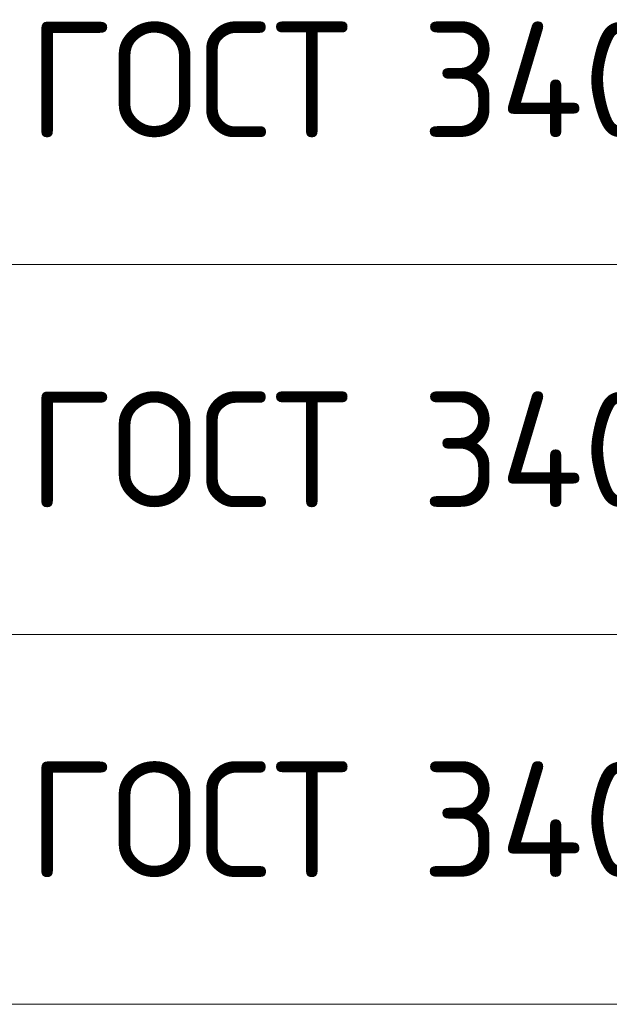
# Model space of a CAD drawing. Header units: metres. Extents: x -38 to 98, y -15 to 21.
# Tile 57 of 147: x 70.33 to 71.61, y 2.07 to 4.2. Entities that reach past the tile are written whole.
import ezdxf

# ---------------------------------------------------------------- set-up
doc = ezdxf.new("R2010")
doc.units = ezdxf.units.M
doc.layers.add('XR$4$Текст_ примечание', color=7, linetype='Continuous', lineweight=13)
doc.styles.add('ISOCPEUR', font='txt')

msp = doc.modelspace()

# ---------------------------------------------------------------- linework, layer by layer
at = {"layer": 'XR$4$Текст_ примечание', "color": 7, "linetype": 'Continuous', "lineweight": 13, "transparency": 33554687}
for p, q in [((86.4198, 3.6717), (67.9198, 3.6717)), ((86.4198, 2.8717), (67.9198, 2.8717)), ((86.4198, 2.0717), (67.9198, 2.0717))]:
    msp.add_line(p, q, dxfattribs=at)

# ---------------------------------------------------------------- texts
at = {"layer": 'XR$4$Текст_ примечание', "color": 7, "linetype": 'Continuous', "lineweight": 35, "transparency": 33554687, "char_height": 0.25, "width": 2.743715, "attachment_point": 7, "style": 'ISOCPEUR'}
for insert in [(70.3506, 3.9467), (70.3506, 3.1467), (70.3506, 2.3467)]:
    msp.add_mtext('\\W0.96;ГОСТ 34028-2016', dxfattribs=dict(at, insert=insert))

doc.saveas('drawing.dxf')
